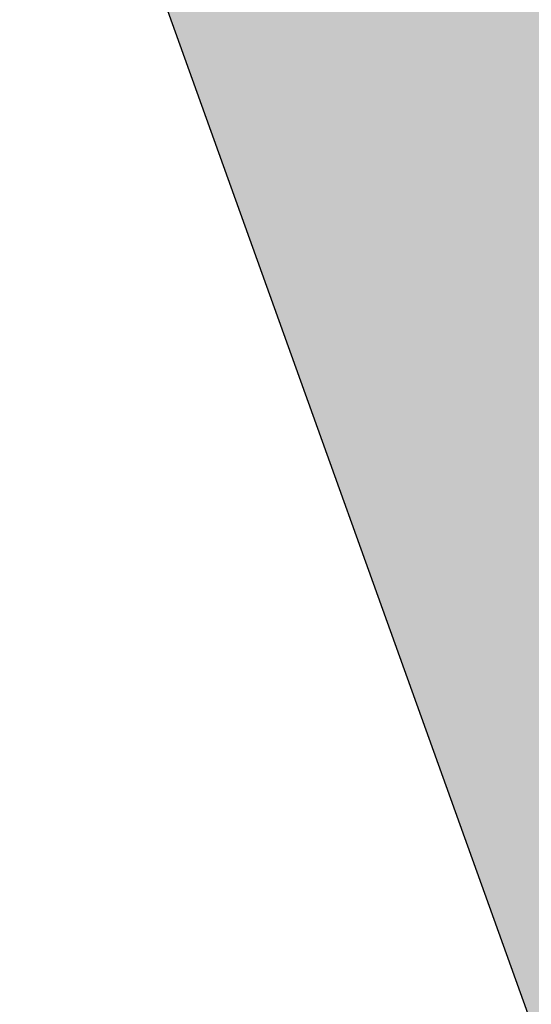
# Model space of a CAD drawing. Header units: millimetres. Extents: x -767 to 1132, y -388 to 938.
# Tile 3 of 14: x -649.52 to -643.82, y 225.74 to 236.71. Entities that reach past the tile are written whole.
import ezdxf

# ---------------------------------------------------------------- set-up
doc = ezdxf.new("R2010")
doc.units = ezdxf.units.MM
doc.header["$LTSCALE"] = 0.5
doc.layers.add('BPR-LS_COL_Grün', color=255, linetype='Continuous', lineweight=25)
doc.layers.add('LPB_-_LPB_SRF_PROM', color=255, linetype='Continuous', lineweight=13)

# ---------------------------------------------------------------- blocks, each defined once
blk = doc.blocks.new('S_Grünflächen (2D)')
at = {"layer": 'BPR-LS_COL_Grün', "linetype": 'Continuous', "lineweight": 0}
h = blk.add_hatch(color=9, dxfattribs=at)
edge = h.paths.add_edge_path()
edge.add_line((-412.135, 27.332), (-413.233, 25.358))
edge.add_line((-413.233, 25.358), (-413.367, 24.917))
edge.add_line((-413.367, 24.917), (-413.424, 24.014))
edge.add_line((-413.424, 24.014), (-399.52, -15.297))
edge.add_line((-399.52, -15.297), (-375.897, -80.765))
edge.add_line((-375.897, -80.765), (-347.813, -159.082))
edge.add_line((-347.813, -159.082), (-343.292, -171.382))
edge.add_line((-343.292, -171.382), (-328.728, -211.528))
edge.add_arc((-348.852, -177.71), 39.352, 300.7569, 301.3975)
edge.add_arc((-333.04, -203.618), 9, 301.3975, 379.9175)
edge.add_line((-324.578, -200.552), (-349.67, -131.326))
edge.add_line((-349.67, -131.326), (-349.673, -131.319))
edge.add_line((-349.673, -131.319), (-351.776, -125.49))
edge.add_line((-351.776, -125.49), (-389.229, -22.126))
edge.add_arc((-188.97, 50.436), 213, 197.73354, 199.91753, ccw=False)
edge.add_arc((-1153.835, -258.114), 800, 17.73354, 19.039978)
edge.add_line((-397.603, 2.868), (-397.603, 2.868))
edge.add_arc((-364.102, 16.958), 36.343, 198.9196, 202.812, ccw=False)
edge.add_line((-398.482, 5.174), (-398.482, 5.174))
edge.add_line((-398.482, 5.174), (-399.895, 9.125))
edge.add_line((-399.895, 9.125), (-399.895, 9.125))
edge.add_arc((-470.74, -22.144), 77.439, 23.81579, 34.55228)
edge.add_line((-406.961, 21.776), (-406.961, 21.776))
edge.add_line((-406.961, 21.776), (-406.961, 21.776))
edge.add_arc((-386.508, 35.86), 24.833, 198.8536, 214.5523, ccw=False)
edge.add_line((-410.009, 27.835), (-410.009, 27.835))
edge.add_arc((-410.725, 26.119), 1.86, 67.3435, 139.282)
at = {"layer": 'BPR-LS_COL_Grün', "elevation": 35.7, "flags": 128}
blk.add_lwpolyline([(-413.424, 24.014), (-399.52, -15.297), (-375.897, -80.765), (-347.813, -159.082), (-343.292, -171.382), (-328.728, -211.528, 0.002795), (-328.351, -211.301, 0.356674), (-324.578, -200.552), (-349.67, -131.326), (-349.673, -131.319), (-351.776, -125.49), (-389.229, -22.126, -0.00953), (-391.849, -14.442, 0.0057), (-397.603, 2.868), (-397.603, 2.868, -0.016985), (-398.482, 5.174), (-398.482, 5.174), (-399.895, 9.125), (-399.895, 9.125, 0.046881), (-406.961, 21.776)], format="xyb", dxfattribs=at)

msp = doc.modelspace()

# ---------------------------------------------------------------- block references
at = {"layer": 'LPB_-_LPB_SRF_PROM', "color": 7}
msp.add_blockref('S_Grünflächen (2D)', (-291.512, 372.072, 14.1), dxfattribs=at)

doc.saveas('drawing.dxf')
